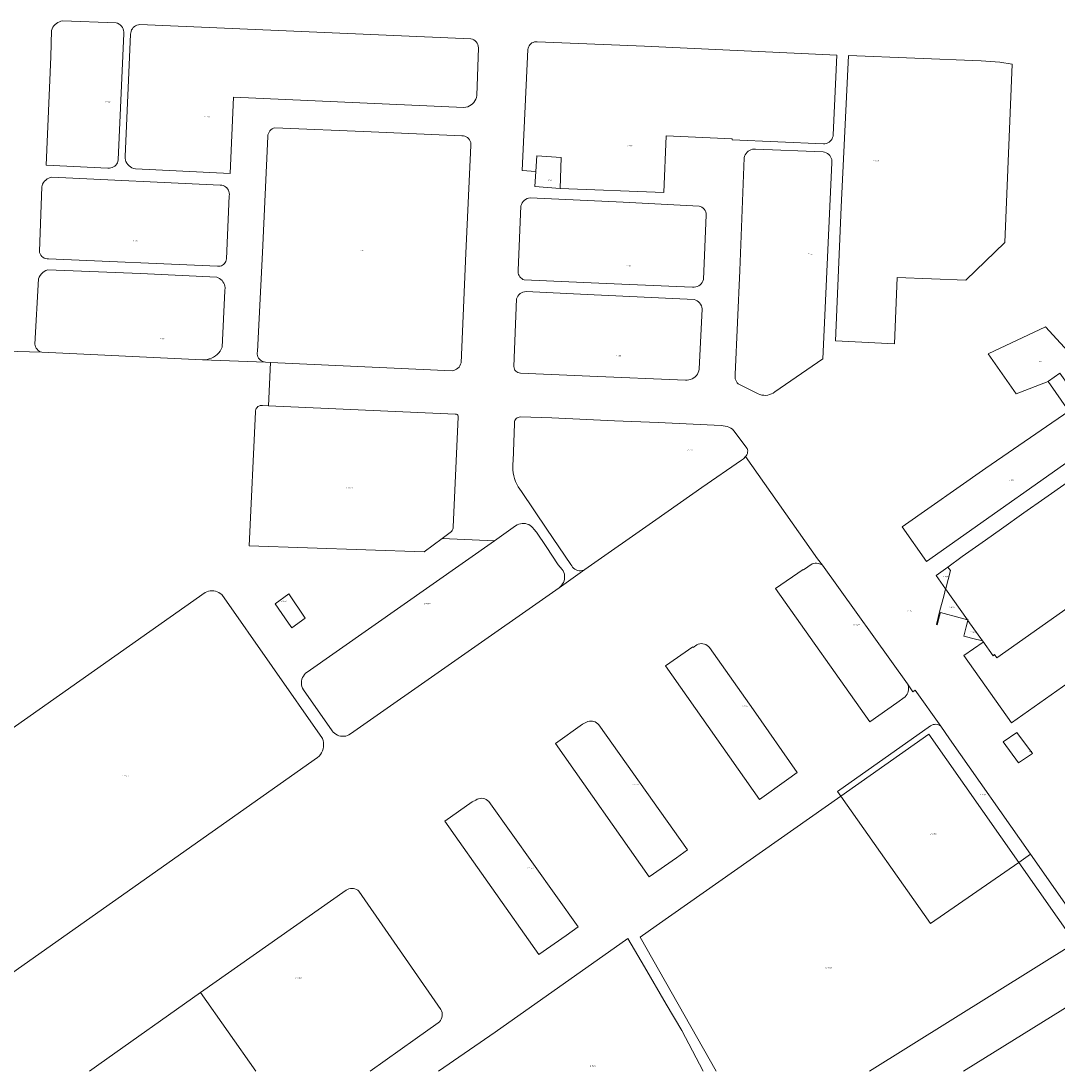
# Model space of a CAD drawing. Header units: metres. Extents: x 207466 to 209466, y 475780 to 477780.
# Tile 2 of 189: x 207706 to 208021, y 475780 to 476099. Entities that reach past the tile are written whole.
import ezdxf
from ezdxf.enums import TextEntityAlignment as Align

# ---------------------------------------------------------------- set-up
doc = ezdxf.new("R2010")
doc.units = ezdxf.units.M
doc.layers.get('0').update_dxf_attribs({"color": 253, "linetype": 'CONTINUOUS'})
doc.layers.add('B-WE-KG-GRENS_PERCEEL-GV', color=150, linetype='CONTINUOUS', lineweight=18)
doc.layers.add('B-WE-KG-GRENS_PERCEEL-S', color=150, linetype='CONTINUOUS', lineweight=25)
doc.styles.add('NLCS-ISO', font='NLCS-ISO.ttf')

# ---------------------------------------------------------------- blocks, each defined once
blk = doc.blocks.new('SKG-PERCEELNUMMER-SO')
at = {"style": 'NLCS-ISO', "oblique": 10, "flags": 1}
blk.add_attdef('GEMEENTECODE', text='', height=1.8, dxfattribs=at).set_placement((0, 2.6), align=Align.MIDDLE_CENTER)
at = {"style": 'NLCS-ISO', "oblique": 10}
blk.add_attdef('SECTIE', text='', height=1.8, dxfattribs=at).set_placement((-0.5, 0), align=Align.MIDDLE_RIGHT)
blk.add_attdef('PERCEELNUMMER', text='', height=1.8, dxfattribs=at).set_placement((0.5, 0), align=Align.MIDDLE_LEFT)

msp = doc.modelspace()

# ---------------------------------------------------------------- linework, layer by layer
at = {"layer": 'B-WE-KG-GRENS_PERCEEL-GV'}
for points in [[(207713.48, 476055.68), (207714.93, 476088.6), (207715.16, 476096.65), (207715.35, 476097.13), (207715.59, 476097.59), (207715.89, 476098.01), (207716.24, 476098.4), (207716.63, 476098.73), (207717.07, 476099.01), (207717.53, 476099.23), (207718.02, 476099.4), (207718.53, 476099.5), (207734.76, 476098.95), (207735.23, 476098.8), (207735.67, 476098.58), (207736.06, 476098.29), (207736.41, 476097.94), (207736.7, 476097.54), (207736.92, 476097.1), (207737.06, 476096.63), (207737.14, 476096.15), (207737.13, 476095.65), (207735.45, 476057.23), (207735.35, 476056.8), (207735.19, 476056.39), (207734.97, 476056), (207734.7, 476055.66), (207734.37, 476055.35), (207734.01, 476055.1), (207733.61, 476054.91), (207733.19, 476054.78), (207732.75, 476054.71), (207732.31, 476054.7)], [(207732.31, 476054.7), (207732.75, 476054.71), (207733.19, 476054.78), (207733.61, 476054.91), (207734.01, 476055.1), (207734.37, 476055.35), (207734.7, 476055.66), (207734.97, 476056), (207735.19, 476056.39), (207735.35, 476056.8), (207735.45, 476057.23), (207737.13, 476095.65), (207737.14, 476096.15), (207737.06, 476096.63), (207736.92, 476097.1), (207736.7, 476097.54), (207736.41, 476097.94), (207736.06, 476098.29), (207735.67, 476098.58), (207735.23, 476098.8), (207734.76, 476098.95), (207718.53, 476099.5), (207718.02, 476099.4), (207717.53, 476099.23), (207717.07, 476099.01), (207716.63, 476098.73), (207716.24, 476098.4), (207715.89, 476098.01), (207715.59, 476097.59), (207715.35, 476097.13), (207715.16, 476096.65), (207714.93, 476088.6), (207713.48, 476055.68)], [(207737.52, 476057.74), (207737.51, 476058.27), (207739.2, 476095.45), (207739.24, 476095.9), (207739.34, 476096.34), (207739.51, 476096.76), (207739.74, 476097.14), (207740.02, 476097.49), (207740.35, 476097.8), (207740.72, 476098.05), (207741.13, 476098.25), (207741.56, 476098.38), (207742, 476098.46), (207842.72, 476094.11), (207843.17, 476093.96), (207843.6, 476093.74), (207843.98, 476093.46), (207844.31, 476093.12), (207844.59, 476092.73), (207844.79, 476092.3), (207844.93, 476091.84), (207844.99, 476091.37), (207844.49, 476076.8), (207844.38, 476076.24), (207844.18, 476075.7), (207843.92, 476075.19), (207843.58, 476074.72), (207843.19, 476074.3), (207842.74, 476073.95), (207842.25, 476073.65), (207841.72, 476073.43), (207841.17, 476073.28), (207840.6, 476073.21), (207770.45, 476076.36), (207769.52, 476053.11), (207740.64, 476054.55), (207740.11, 476054.65), (207739.61, 476054.84), (207739.14, 476055.09), (207738.72, 476055.42), (207738.35, 476055.8), (207738.03, 476056.23), (207737.79, 476056.71), (207737.62, 476057.21)], [(207740.64, 476054.55), (207769.52, 476053.11), (207770.45, 476076.36), (207840.6, 476073.21), (207841.17, 476073.28), (207841.72, 476073.43), (207842.25, 476073.65), (207842.74, 476073.95), (207843.19, 476074.3), (207843.58, 476074.72), (207843.92, 476075.19), (207844.18, 476075.7), (207844.38, 476076.24), (207844.49, 476076.8), (207844.99, 476091.37), (207844.93, 476091.84), (207844.79, 476092.3), (207844.59, 476092.73), (207844.31, 476093.12), (207843.98, 476093.46), (207843.6, 476093.74), (207843.17, 476093.96), (207842.72, 476094.11), (207742, 476098.46), (207741.56, 476098.38), (207741.13, 476098.25), (207740.72, 476098.05), (207740.35, 476097.8), (207740.02, 476097.49), (207739.74, 476097.14), (207739.51, 476096.76), (207739.34, 476096.34), (207739.24, 476095.9), (207739.2, 476095.45), (207737.51, 476058.27), (207737.52, 476057.74), (207737.62, 476057.21), (207737.79, 476056.71), (207738.03, 476056.23), (207738.35, 476055.8), (207738.72, 476055.42), (207739.14, 476055.09), (207739.61, 476054.84), (207740.11, 476054.65)], [(207858.31, 476053.98), (207860.06, 476090.78), (207860.11, 476091.19), (207860.22, 476091.58), (207860.4, 476091.95), (207860.63, 476092.28), (207860.92, 476092.57), (207861.25, 476092.81), (207861.62, 476092.99), (207862.01, 476093.11), (207862.41, 476093.16), (207862.82, 476093.15), (207895.49, 476091.79), (207953.96, 476089.12), (207952.91, 476064.89), (207952.86, 476064.45), (207952.73, 476064.01), (207952.54, 476063.61), (207952.29, 476063.23), (207951.99, 476062.91), (207951.64, 476062.63), (207951.25, 476062.41), (207950.83, 476062.25), (207950.39, 476062.16), (207949.94, 476062.14), (207922.13, 476063.33), (207922.16, 476063.64), (207902.05, 476064.54), (207901.34, 476047.28), (207869.83, 476048.59), (207862.16, 476049.15), (207862.47, 476053.69)], [(207862.47, 476053.69), (207862.76, 476058.51), (207870.18, 476057.96), (207869.83, 476048.59), (207901.34, 476047.28), (207902.05, 476064.54), (207922.16, 476063.64), (207922.13, 476063.33), (207949.94, 476062.14), (207950.39, 476062.16), (207950.83, 476062.25), (207951.25, 476062.41), (207951.64, 476062.63), (207951.99, 476062.91), (207952.29, 476063.23), (207952.54, 476063.61), (207952.73, 476064.01), (207952.86, 476064.45), (207952.91, 476064.89), (207953.96, 476089.12), (207895.49, 476091.79), (207862.82, 476093.15), (207862.41, 476093.16), (207862.01, 476093.11), (207861.62, 476092.99), (207861.25, 476092.81), (207860.92, 476092.57), (207860.63, 476092.28), (207860.4, 476091.95), (207860.22, 476091.58), (207860.11, 476091.19), (207860.06, 476090.78), (207858.31, 476053.98)], [(207953.61, 476002.24), (207955.34, 476042.91), (207957.57, 476089.01), (207997.86, 476087.39), (208003.55, 476087.02), (208007.32, 476086.32), (208005.09, 476032.09), (207993.29, 476020.67), (207972.35, 476021.45), (207971.59, 476001.32)], [(208007.32, 476086.32), (208003.55, 476087.02), (207997.86, 476087.39), (207957.57, 476089.01), (207955.34, 476042.91), (207953.61, 476002.24), (207971.59, 476001.32), (207972.35, 476021.45), (207993.29, 476020.67), (208005.09, 476032.09)], [(207781.75, 475995.65), (207836.99, 475993.12), (207837.48, 475993.2), (207837.94, 475993.36), (207838.37, 475993.59), (207838.75, 475993.89), (207839.09, 475994.24), (207839.36, 475994.64), (207839.57, 475995.09), (207839.71, 475995.55), (207841.15, 476028.84), (207842.69, 476061.64), (207842.7, 476062.1), (207842.64, 476062.54), (207842.5, 476062.97), (207842.29, 476063.38), (207842.01, 476063.73), (207841.68, 476064.04), (207841.3, 476064.29), (207840.88, 476064.46), (207840.44, 476064.57), (207839.99, 476064.59), (207812.32, 476065.74), (207783.09, 476067.02), (207782.65, 476066.88), (207782.25, 476066.67), (207781.88, 476066.4), (207781.56, 476066.08), (207781.3, 476065.7), (207781.1, 476065.29), (207780.97, 476064.85), (207780.91, 476064.4), (207779.32, 476029.06), (207777.81, 475998.93), (207777.74, 475998.52), (207777.73, 475998.11), (207777.8, 475997.7), (207777.93, 475997.3), (207778.12, 475996.93), (207778.36, 475996.6), (207778.66, 475996.31), (207779, 475996.07), (207779.37, 475995.89), (207779.77, 475995.77), (207780.18, 475995.72)], [(207923.03, 475991.07), (207923.03, 475991.51), (207923.1, 475991.96), (207924.48, 476023.64), (207925.85, 476057.9), (207925.97, 476058.36), (207926.15, 476058.8), (207926.39, 476059.2), (207926.69, 476059.57), (207927.04, 476059.88), (207927.44, 476060.14), (207927.87, 476060.34), (207928.33, 476060.47), (207928.79, 476060.54), (207929.27, 476060.53), (207949.82, 476059.67), (207950.29, 476059.59), (207950.73, 476059.44), (207951.14, 476059.22), (207951.52, 476058.93), (207951.84, 476058.59), (207952.11, 476058.2), (207952.31, 476057.78), (207952.44, 476057.33), (207952.5, 476056.86), (207952.48, 476056.39), (207951.04, 476025.45), (207949.71, 475996.77), (207935.15, 475986.67), (207934.66, 475986.33), (207934.13, 475986.05), (207933.57, 475985.83), (207932.99, 475985.69), (207932.39, 475985.62), (207931.79, 475985.63), (207931.2, 475985.7), (207930.62, 475985.85), (207930.06, 475986.08), (207924.8, 475988.67), (207924.4, 475988.87), (207924.04, 475989.13), (207923.72, 475989.44), (207923.45, 475989.8), (207923.25, 475990.2), (207923.11, 475990.62)], [(207925.85, 476057.9), (207924.48, 476023.64), (207923.1, 475991.96), (207923.03, 475991.51), (207923.03, 475991.07), (207923.11, 475990.62), (207923.25, 475990.2), (207923.45, 475989.8), (207923.72, 475989.44), (207924.04, 475989.13), (207924.4, 475988.87), (207924.8, 475988.67), (207930.06, 475986.08), (207930.62, 475985.85), (207931.2, 475985.7), (207931.79, 475985.63), (207932.39, 475985.62), (207932.99, 475985.69), (207933.57, 475985.83), (207934.13, 475986.05), (207934.66, 475986.33), (207935.15, 475986.67), (207949.71, 475996.77), (207951.04, 476025.45), (207952.48, 476056.39), (207952.5, 476056.86), (207952.44, 476057.33), (207952.31, 476057.78), (207952.11, 476058.2), (207951.84, 476058.59), (207951.52, 476058.93), (207951.14, 476059.22), (207950.73, 476059.44), (207950.29, 476059.59), (207949.82, 476059.67), (207929.27, 476060.53), (207928.79, 476060.54), (207928.33, 476060.47), (207927.87, 476060.34), (207927.44, 476060.14), (207927.04, 476059.88), (207926.69, 476059.57), (207926.39, 476059.2), (207926.15, 476058.8), (207925.97, 476058.36)], [(207862.47, 476053.69), (207862.16, 476049.15), (207869.83, 476048.59), (207870.18, 476057.96), (207862.76, 476058.51)], [(207711.52, 476029.05), (207711.44, 476029.49), (207712.23, 476049.05), (207712.4, 476049.91), (207712.68, 476050.35), (207713.02, 476050.76), (207713.4, 476051.12), (207713.82, 476051.44), (207714.28, 476051.7), (207714.77, 476051.9), (207715.27, 476052.04), (207766.46, 476049.55), (207766.9, 476049.52), (207767.32, 476049.41), (207767.72, 476049.25), (207768.1, 476049.02), (207768.43, 476048.73), (207768.71, 476048.4), (207768.94, 476048.02), (207769.1, 476047.62), (207769.2, 476047.19), (207769.23, 476046.76), (207769.2, 476046.32), (207768.32, 476027.15), (207768.27, 476026.76), (207768.17, 476026.38), (207767.99, 476026.02), (207767.77, 476025.7), (207767.49, 476025.42), (207767.16, 476025.2), (207766.81, 476025.02), (207766.43, 476024.91), (207766.04, 476024.87), (207765.64, 476024.89), (207714.22, 476027.14), (207713.78, 476027.15), (207713.34, 476027.23), (207712.92, 476027.39), (207712.53, 476027.61), (207712.19, 476027.9), (207711.9, 476028.24), (207711.68, 476028.63)], [(207714.22, 476027.14), (207765.64, 476024.89), (207766.04, 476024.87), (207766.43, 476024.91), (207766.81, 476025.02), (207767.16, 476025.2), (207767.49, 476025.42), (207767.77, 476025.7), (207767.99, 476026.02), (207768.17, 476026.38), (207768.27, 476026.76), (207768.32, 476027.15), (207769.2, 476046.32), (207769.23, 476046.76), (207769.2, 476047.19), (207769.1, 476047.62), (207768.94, 476048.02), (207768.71, 476048.4), (207768.43, 476048.73), (207768.1, 476049.02), (207767.72, 476049.25), (207767.32, 476049.41), (207766.9, 476049.52), (207766.46, 476049.55), (207715.27, 476052.04), (207714.77, 476051.9), (207714.28, 476051.7), (207713.82, 476051.44), (207713.4, 476051.12), (207713.02, 476050.76), (207712.68, 476050.35), (207712.4, 476049.91), (207712.23, 476049.05), (207711.44, 476029.49), (207711.52, 476029.05), (207711.68, 476028.63), (207711.9, 476028.24), (207712.19, 476027.9), (207712.53, 476027.61), (207712.92, 476027.39), (207713.34, 476027.23), (207713.78, 476027.15)], [(207857.07, 476023.22), (207857.1, 476023.63), (207857.88, 476043.24), (207858.06, 476043.7), (207858.3, 476044.14), (207858.6, 476044.54), (207858.95, 476044.9), (207859.35, 476045.2), (207859.78, 476045.45), (207860.24, 476045.63), (207860.73, 476045.75), (207889, 476044.35), (207912.11, 476043.21), (207912.55, 476043.07), (207912.96, 476042.85), (207913.33, 476042.57), (207913.65, 476042.23), (207913.92, 476041.85), (207914.11, 476041.42), (207914.24, 476040.97), (207914.29, 476040.51), (207913.46, 476020.82), (207913.29, 476020.36), (207913.05, 476019.93), (207912.75, 476019.54), (207912.39, 476019.21), (207911.98, 476018.93), (207911.54, 476018.73), (207911.07, 476018.59), (207910.58, 476018.53), (207910.1, 476018.54), (207883.88, 476019.68), (207858.88, 476020.75), (207858.5, 476020.9), (207858.15, 476021.12), (207857.84, 476021.38), (207857.57, 476021.69), (207857.36, 476022.04), (207857.2, 476022.42), (207857.11, 476022.81)], [(207858.88, 476020.75), (207883.88, 476019.68), (207910.1, 476018.54), (207910.58, 476018.53), (207911.07, 476018.59), (207911.54, 476018.73), (207911.98, 476018.93), (207912.39, 476019.21), (207912.75, 476019.54), (207913.05, 476019.93), (207913.29, 476020.36), (207913.46, 476020.82), (207914.29, 476040.51), (207914.24, 476040.97), (207914.11, 476041.42), (207913.92, 476041.85), (207913.65, 476042.23), (207913.33, 476042.57), (207912.96, 476042.85), (207912.55, 476043.07), (207912.11, 476043.21), (207889, 476044.35), (207860.73, 476045.75), (207860.24, 476045.63), (207859.78, 476045.45), (207859.35, 476045.2), (207858.95, 476044.9), (207858.6, 476044.54), (207858.3, 476044.14), (207858.06, 476043.7), (207857.88, 476043.24), (207857.1, 476023.63), (207857.07, 476023.22), (207857.11, 476022.81), (207857.2, 476022.42), (207857.36, 476022.04), (207857.57, 476021.69), (207857.84, 476021.38), (207858.15, 476021.12), (207858.5, 476020.9)], [(207761.1, 475996.43), (207761.79, 475996.45), (207762.46, 475996.53), (207763.13, 475996.7), (207763.77, 475996.93), (207764.39, 475997.23), (207764.97, 475997.6), (207765.5, 475998.03), (207765.99, 475998.51), (207766.42, 475999.04), (207766.79, 475999.62), (207767.09, 476000.23), (207767.88, 476017.42), (207767.91, 476018.41), (207767.85, 476018.88), (207767.72, 476019.33), (207767.54, 476019.76), (207767.29, 476020.16), (207767, 476020.53), (207766.66, 476020.86), (207766.28, 476021.13), (207765.86, 476021.35), (207765.42, 476021.52), (207742.2, 476022.66), (207713.98, 476023.85), (207713.45, 476023.62), (207712.95, 476023.32), (207712.49, 476022.96), (207712.08, 476022.54), (207711.72, 476022.08), (207711.42, 476021.58), (207711.19, 476021.04), (207710.07, 476001.2), (207710.14, 476000.77), (207710.27, 476000.35), (207710.48, 475999.97), (207710.73, 475999.62), (207711.05, 475999.31), (207711.4, 475999.06), (207711.79, 475998.87), (207712.21, 475998.74)], [(207855.81, 475994.01), (207855.77, 475994.4), (207856.57, 476014.96), (207856.75, 476015.42), (207856.99, 476015.84), (207857.3, 476016.22), (207857.66, 476016.55), (207858.07, 476016.82), (207858.52, 476017.02), (207858.99, 476017.15), (207859.48, 476017.2), (207878.1, 476016.32), (207910.61, 476014.78), (207911.08, 476014.62), (207911.53, 476014.39), (207911.93, 476014.1), (207912.28, 476013.74), (207912.57, 476013.34), (207912.8, 476012.89), (207912.95, 476012.42), (207913.02, 476011.93), (207912.18, 475993.56), (207912.05, 475993.04), (207911.85, 475992.55), (207911.59, 475992.08), (207911.27, 475991.65), (207910.9, 475991.27), (207910.48, 475990.94), (207910.03, 475990.67), (207909.54, 475990.45), (207909.02, 475990.31), (207908.5, 475990.23), (207907.96, 475990.22), (207878.83, 475991.48), (207857.78, 475992.39), (207857.39, 475992.43), (207857.01, 475992.54), (207856.66, 475992.73), (207856.36, 475992.98), (207856.11, 475993.28), (207855.92, 475993.63)], [(207856.57, 476014.96), (207855.77, 475994.4), (207855.81, 475994.01), (207855.92, 475993.63), (207856.11, 475993.28), (207856.36, 475992.98), (207856.66, 475992.73), (207857.01, 475992.54), (207857.39, 475992.43), (207857.78, 475992.39), (207878.83, 475991.48), (207907.96, 475990.22), (207908.5, 475990.23), (207909.02, 475990.31), (207909.54, 475990.45), (207910.03, 475990.67), (207910.48, 475990.94), (207910.9, 475991.27), (207911.27, 475991.65), (207911.59, 475992.08), (207911.85, 475992.55), (207912.05, 475993.04), (207912.18, 475993.56), (207913.02, 476011.93), (207912.95, 476012.42), (207912.8, 476012.89), (207912.57, 476013.34), (207912.28, 476013.74), (207911.93, 476014.1), (207911.53, 476014.39), (207911.08, 476014.62), (207910.61, 476014.78), (207878.1, 476016.32), (207859.48, 476017.2), (207858.99, 476017.15), (207858.52, 476017.02), (207858.07, 476016.82), (207857.66, 476016.55), (207857.3, 476016.22), (207856.99, 476015.84), (207856.75, 476015.42)], [(208018.24, 475989.84), (208024.55, 475980.85), (208024.73, 475980.98), (208023.93, 475982.1), (208028.82, 475985.58), (208031.23, 475987.3), (208031.17, 475987.39), (208027.29, 475984.64), (208021.85, 475992.37), (208018.4, 475989.93), (208018.4, 475989.9)], [(208023.93, 475982.1), (208024.73, 475980.98), (208024.55, 475980.85), (207999.36, 475963.42), (207973.87, 475945.64), (207981.25, 475935.04), (208036.75, 475974.26), (208039.29, 475976.06), (208039.34, 475976.1), (208038.34, 475977.59), (208041.09, 475979.47), (208034.67, 475988.43), (208032.02, 475986.39), (208031.3, 475987.34), (208031.23, 475987.3), (208028.82, 475985.58)], [(207777.21, 475980.57), (207775.3, 475939.79), (207828.49, 475937.99), (207833.98, 475942.03), (207836.82, 475944.18), (207837.01, 475944.51), (207837.17, 475944.86), (207837.28, 475945.23), (207837.34, 475945.6), (207838.86, 475978.94), (207838.86, 475979.17), (207838.8, 475979.4), (207838.69, 475979.6), (207838.53, 475979.76), (207838.33, 475979.88), (207838.11, 475979.94), (207837.88, 475979.94), (207781.14, 475982.41), (207779.31, 475982.49), (207778.94, 475982.52), (207778.58, 475982.48), (207778.23, 475982.37), (207777.91, 475982.18), (207777.64, 475981.94), (207777.43, 475981.64), (207777.28, 475981.3), (207777.21, 475980.94)], [(207877.39, 475932.59), (207898.94, 475947.73), (207912.99, 475957.56), (207925.03, 475965.9), (207925.64, 475966.33), (207926.27, 475967.01), (207926.46, 475967.23), (207926.66, 475967.57), (207926.81, 475967.93), (207926.88, 475968.32), (207926.89, 475968.71), (207926.84, 475969.1), (207926.71, 475969.47), (207922.68, 475974.87), (207922.22, 475975.28), (207921.72, 475975.62), (207921.18, 475975.91), (207920.61, 475976.13), (207920.02, 475976.29), (207919.41, 475976.38), (207918.8, 475976.4), (207899.61, 475977.33), (207886.38, 475977.91), (207867.27, 475978.74), (207857.78, 475979.06), (207857.43, 475979.03), (207857.09, 475978.92), (207856.78, 475978.76), (207856.5, 475978.54), (207856.27, 475978.28), (207856.09, 475977.97), (207855.98, 475977.64), (207855.92, 475977.29), (207855.94, 475976.93), (207855.6, 475965.68), (207855.49, 475964.78), (207855.45, 475963.87), (207855.48, 475962.97), (207855.58, 475962.07), (207855.75, 475961.18), (207855.99, 475960.3), (207856.29, 475959.45), (207856.66, 475958.62), (207857.09, 475957.82), (207857.58, 475957.06), (207858.13, 475956.34), (207865.78, 475944.94), (207873.14, 475934.14), (207873.35, 475933.73), (207873.62, 475933.36), (207873.94, 475933.03), (207874.31, 475932.75), (207874.71, 475932.53), (207875.15, 475932.37), (207875.6, 475932.28), (207876.06, 475932.26), (207876.52, 475932.3), (207876.96, 475932.41)], [(207869.52, 475927.1), (207869.93, 475927.43), (207870.29, 475927.81), (207870.6, 475928.23), (207870.85, 475928.69), (207871.04, 475929.17), (207871.16, 475929.68), (207871.22, 475930.2), (207871.21, 475930.72), (207871.13, 475931.24), (207870.98, 475931.74), (207870.77, 475932.22), (207870.5, 475932.67), (207869.25, 475934.09), (207865.64, 475939.66), (207862.67, 475944.02), (207861.89, 475944.95), (207861.56, 475945.36), (207861.18, 475945.72), (207860.76, 475946.03), (207860.3, 475946.28), (207859.81, 475946.47), (207859.3, 475946.59), (207858.78, 475946.65), (207858.26, 475946.64), (207857.74, 475946.56), (207857.24, 475946.41), (207856.76, 475946.2), (207856.31, 475945.93), (207849.89, 475941.37), (207792.86, 475901.44), (207792.43, 475901.09), (207792.05, 475900.69), (207791.74, 475900.24), (207791.48, 475899.75), (207791.3, 475899.23), (207791.19, 475898.69), (207791.15, 475898.14), (207791.2, 475897.59), (207791.31, 475897.05), (207791.5, 475896.53), (207791.76, 475896.05), (207800.49, 475883.59), (207800.82, 475883.18), (207801.2, 475882.82), (207801.62, 475882.51), (207802.08, 475882.25), (207802.57, 475882.07), (207803.08, 475881.94), (207803.6, 475881.89), (207804.12, 475881.9), (207804.64, 475881.98), (207805.14, 475882.13), (207805.62, 475882.34), (207806.06, 475882.61)], [(207974.82, 475893.93), (207975.13, 475894.28), (207975.39, 475894.67), (207975.59, 475895.09), (207975.73, 475895.54), (207975.81, 475896), (207975.83, 475896.47), (207975.78, 475896.94), (207975.67, 475897.39), (207975.5, 475897.83), (207949.61, 475933.95), (207949.2, 475934.19), (207948.77, 475934.37), (207948.32, 475934.49), (207947.85, 475934.55), (207947.38, 475934.54), (207946.92, 475934.47), (207946.46, 475934.34), (207943.87, 475932.52), (207943.76, 475932.68), (207935.39, 475926.83), (207964, 475886.27), (207972.28, 475892.03), (207972.22, 475892.11)], [(207987.81, 475933.38), (207984.19, 475930.84), (207987.1, 475926.72), (207987.12, 475926.82), (207988.58, 475932.3)], [(208048.54, 475915.21), (208040.37, 475926.68), (208041.52, 475927.49), (208040.34, 475929.16), (208040.22, 475929.05), (208038.05, 475932.09), (208023.74, 475922.05), (208024.38, 475921.09), (208002.65, 475905.77), (208001.95, 475906.75), (208001.52, 475906.41), (207998.41, 475910.89), (207998.26, 475910.9), (207998.49, 475910.58), (207992.62, 475906.43), (208007.1, 475885.98)], [(207991.54, 475917.93), (207993.71, 475917.36), (207987.1, 475926.72), (207986.62, 475924.93), (207985.28, 475919.73), (207984.3, 475915.88), (207984.56, 475915.82), (207985.28, 475918.52), (207985.56, 475919.6)], [(207787.24, 475916.27), (207783.17, 475922.22), (207787.29, 475925.19), (207792.3, 475917.86), (207788.2, 475914.89)], [(207792.3, 475917.86), (207787.29, 475925.19), (207783.17, 475922.22), (207787.24, 475916.27), (207788.2, 475914.89)], [(207998.19, 475910.91), (207998.26, 475910.9), (207993.86, 475917.13), (207993.36, 475915.17), (207992.64, 475912.38), (207996.19, 475911.44), (207997.46, 475911.1)], [(207915.3, 475908.87), (207914.98, 475909.23), (207914.6, 475909.54), (207914.18, 475909.78), (207913.73, 475909.95), (207913.26, 475910.05), (207912.77, 475910.08), (207912.29, 475910.03), (207911.83, 475909.91), (207911.38, 475909.71), (207910.32, 475908.93), (207910.2, 475909.09), (207901.89, 475903.29), (207930.46, 475862.72), (207938.68, 475868.54), (207941.94, 475870.85), (207928.62, 475889.93)], [(207901.89, 475903.29), (207910.2, 475909.09), (207910.32, 475908.93), (207911.38, 475909.71), (207911.83, 475909.91), (207912.29, 475910.03), (207912.77, 475910.08), (207913.26, 475910.05), (207913.73, 475909.95), (207914.18, 475909.78), (207914.6, 475909.54), (207914.98, 475909.23), (207915.3, 475908.87), (207928.62, 475889.93), (207941.94, 475870.85), (207938.68, 475868.54), (207930.46, 475862.72)], [(207881.6, 475885.4), (207881.29, 475885.74), (207880.93, 475886.03), (207880.54, 475886.25), (207880.11, 475886.42), (207879.66, 475886.51), (207879.2, 475886.54), (207878.74, 475886.5), (207878.3, 475886.38), (207877.88, 475886.2), (207877.49, 475885.96), (207876.65, 475885.57), (207868.39, 475879.73), (207896.88, 475839.14), (207905.2, 475844.96), (207908.54, 475847.39)], [(207868.39, 475879.73), (207876.65, 475885.57), (207877.49, 475885.96), (207877.88, 475886.2), (207878.3, 475886.38), (207878.74, 475886.5), (207879.2, 475886.54), (207879.66, 475886.51), (207880.11, 475886.42), (207880.54, 475886.25), (207880.93, 475886.03), (207881.29, 475885.74), (207881.6, 475885.4), (207908.54, 475847.39), (207905.2, 475844.96), (207896.88, 475839.14)], [(207982.53, 475885.07), (207954.17, 475865.06), (207955.17, 475863.65), (207981.99, 475882.5), (208009.33, 475843.55), (208012.91, 475846.02), (207988.29, 475881.14), (207985.63, 475884.96), (207985.29, 475885.2), (207984.92, 475885.38), (207984.51, 475885.5), (207984.1, 475885.55), (207983.68, 475885.53), (207983.27, 475885.44), (207982.88, 475885.28)], [(207955.17, 475863.65), (207982.45, 475824.99), (208009.33, 475843.55), (207981.99, 475882.5)], [(208004.57, 475880.24), (208008.72, 475883.08), (208013.51, 475876.63), (208009.28, 475873.8)], [(208013.51, 475876.63), (208008.72, 475883.08), (208004.57, 475880.24), (208009.28, 475873.8)], [(207848.15, 475862.05), (207847.79, 475862.38), (207847.39, 475862.65), (207846.95, 475862.84), (207846.48, 475862.97), (207846, 475863.03), (207845.52, 475863.01), (207845.05, 475862.91), (207844.59, 475862.74), (207844.17, 475862.51), (207843.13, 475861.95), (207834.81, 475856.11), (207863.35, 475815.53), (207871.63, 475821.32), (207875.3, 475823.94)], [(207834.81, 475856.11), (207843.13, 475861.95), (207844.17, 475862.51), (207844.59, 475862.74), (207845.05, 475862.91), (207845.52, 475863.01), (207846, 475863.03), (207846.48, 475862.97), (207846.95, 475862.84), (207847.39, 475862.65), (207847.79, 475862.38), (207848.15, 475862.05), (207875.3, 475823.94), (207871.63, 475821.32), (207863.35, 475815.53)]]:
    msp.add_lwpolyline(points, close=True, dxfattribs=at)
for points in [[(207693.5, 475999.26), (207712.21, 475998.74), (207711.79, 475998.87), (207711.4, 475999.06), (207711.05, 475999.31), (207710.73, 475999.62), (207710.48, 475999.97), (207710.27, 476000.35), (207710.14, 476000.77), (207710.07, 476001.2), (207711.19, 476021.04), (207711.42, 476021.58), (207711.72, 476022.08), (207712.08, 476022.54), (207712.49, 476022.96), (207712.95, 476023.32), (207713.45, 476023.62), (207713.98, 476023.85), (207742.2, 476022.66), (207765.42, 476021.52), (207765.86, 476021.35), (207766.28, 476021.13), (207766.66, 476020.86), (207767, 476020.53), (207767.29, 476020.16), (207767.54, 476019.76), (207767.72, 476019.33), (207767.85, 476018.88), (207767.91, 476018.41), (207767.88, 476017.42), (207767.09, 476000.23), (207766.79, 475999.62), (207766.42, 475999.04), (207765.99, 475998.51), (207765.5, 475998.03), (207764.97, 475997.6), (207764.39, 475997.23), (207763.77, 475996.93), (207763.13, 475996.7), (207762.46, 475996.53), (207761.79, 475996.45), (207761.1, 475996.43), (207780.18, 475995.72), (207779.77, 475995.77), (207779.37, 475995.89), (207779, 475996.07), (207778.66, 475996.31), (207778.36, 475996.6), (207778.12, 475996.93), (207777.93, 475997.3), (207777.8, 475997.7), (207777.73, 475998.11), (207777.74, 475998.52), (207777.81, 475998.93), (207779.32, 476029.06), (207780.91, 476064.4), (207780.97, 476064.85), (207781.1, 476065.29), (207781.3, 476065.7), (207781.56, 476066.08), (207781.88, 476066.4), (207782.25, 476066.67), (207782.65, 476066.88), (207783.09, 476067.02), (207812.32, 476065.74), (207839.99, 476064.59), (207840.44, 476064.57), (207840.88, 476064.46), (207841.3, 476064.29), (207841.68, 476064.04), (207842.01, 476063.73), (207842.29, 476063.38), (207842.5, 476062.97), (207842.64, 476062.54), (207842.7, 476062.1), (207842.69, 476061.64), (207841.15, 476028.84), (207839.71, 475995.55), (207839.57, 475995.09), (207839.36, 475994.64), (207839.09, 475994.24), (207838.75, 475993.89), (207838.37, 475993.59), (207837.94, 475993.36), (207837.48, 475993.2), (207836.99, 475993.12), (207781.75, 475995.65), (207781.14, 475982.41), (207837.88, 475979.94), (207838.11, 475979.94), (207838.33, 475979.88), (207838.53, 475979.76), (207838.69, 475979.6), (207838.8, 475979.4), (207838.86, 475979.17), (207838.86, 475978.94), (207837.34, 475945.6), (207837.28, 475945.23), (207837.17, 475944.86), (207837.01, 475944.51), (207836.82, 475944.18), (207833.98, 475942.03), (207849.89, 475941.37), (207856.31, 475945.93), (207856.76, 475946.2), (207857.24, 475946.41), (207857.74, 475946.56), (207858.26, 475946.64), (207858.78, 475946.65), (207859.3, 475946.59), (207859.81, 475946.47), (207860.3, 475946.28), (207860.76, 475946.03), (207861.18, 475945.72), (207861.56, 475945.36), (207861.89, 475944.95), (207862.67, 475944.02), (207865.64, 475939.66), (207869.25, 475934.09), (207870.5, 475932.67), (207870.77, 475932.22), (207870.98, 475931.74), (207871.13, 475931.24), (207871.21, 475930.72), (207871.22, 475930.2), (207871.16, 475929.68), (207871.04, 475929.17), (207870.85, 475928.69), (207870.6, 475928.23), (207870.29, 475927.81), (207869.93, 475927.43), (207869.52, 475927.1), (207877.39, 475932.59), (207876.96, 475932.41), (207876.52, 475932.3), (207876.06, 475932.26), (207875.6, 475932.28), (207875.15, 475932.37), (207874.71, 475932.53), (207874.31, 475932.75), (207873.94, 475933.03), (207873.62, 475933.36), (207873.35, 475933.73), (207873.14, 475934.14), (207865.78, 475944.94), (207858.13, 475956.34), (207857.58, 475957.06), (207857.09, 475957.82), (207856.66, 475958.62), (207856.29, 475959.45), (207855.99, 475960.3), (207855.75, 475961.18), (207855.58, 475962.07), (207855.48, 475962.97), (207855.45, 475963.87), (207855.49, 475964.78), (207855.6, 475965.68), (207855.94, 475976.93), (207855.92, 475977.29), (207855.98, 475977.64), (207856.09, 475977.97), (207856.27, 475978.28), (207856.5, 475978.54), (207856.78, 475978.76), (207857.09, 475978.92), (207857.43, 475979.03), (207857.78, 475979.06), (207867.27, 475978.74), (207886.38, 475977.91), (207899.61, 475977.33), (207918.8, 475976.4), (207919.41, 475976.38), (207920.02, 475976.29), (207920.61, 475976.13), (207921.18, 475975.91), (207921.72, 475975.62), (207922.22, 475975.28), (207922.68, 475974.87), (207926.71, 475969.47), (207926.84, 475969.1), (207926.89, 475968.71), (207926.88, 475968.32), (207926.81, 475967.93), (207926.66, 475967.57), (207926.46, 475967.23), (207926.27, 475967.01), (207948.17, 475935.84), (207949.61, 475933.95), (207975.5, 475897.83), (207977.17, 475895.45), (207977.78, 475895.91), (207985.63, 475884.96), (207988.29, 475881.14), (208012.91, 475846.02), (208030.46, 475820.97)], [(208036.75, 475974.26), (207981.25, 475935.04), (207973.87, 475945.64), (207999.36, 475963.42), (208024.55, 475980.85), (208018.24, 475989.84), (208008.52, 475986.1), (208000, 475998.22), (208017.48, 476006.44), (208026.63, 475996.57)], [(208026.63, 475996.57), (208017.48, 476006.44), (208000, 475998.22), (208008.52, 475986.1), (208018.24, 475989.84), (208018.4, 475989.9), (208018.4, 475989.93), (208021.85, 475992.37)], [(207917.29, 475780.08), (207894.21, 475820.81), (207899.06, 475824.22), (207955.17, 475863.65), (207954.17, 475865.06), (207982.53, 475885.07), (207982.88, 475885.28), (207983.27, 475885.44), (207983.68, 475885.53), (207984.1, 475885.55), (207984.51, 475885.5), (207984.92, 475885.38), (207985.29, 475885.2), (207985.63, 475884.96), (207977.78, 475895.91), (207977.17, 475895.45), (207975.5, 475897.83), (207975.67, 475897.39), (207975.78, 475896.94), (207975.83, 475896.47), (207975.81, 475896), (207975.73, 475895.54), (207975.59, 475895.09), (207975.39, 475894.67), (207975.13, 475894.28), (207974.82, 475893.93), (207972.22, 475892.11), (207972.28, 475892.03), (207964, 475886.27), (207935.39, 475926.83), (207943.76, 475932.68), (207943.87, 475932.52), (207946.46, 475934.34), (207946.92, 475934.47), (207947.38, 475934.54), (207947.85, 475934.55), (207948.32, 475934.49), (207948.77, 475934.37), (207949.2, 475934.19), (207949.61, 475933.95), (207948.17, 475935.84), (207926.27, 475967.01), (207925.64, 475966.33), (207925.03, 475965.9), (207912.99, 475957.56), (207898.94, 475947.73), (207877.39, 475932.59), (207869.52, 475927.1), (207806.06, 475882.61), (207805.62, 475882.34), (207805.14, 475882.13), (207804.64, 475881.98), (207804.12, 475881.9), (207803.6, 475881.89), (207803.08, 475881.94), (207802.57, 475882.07), (207802.08, 475882.25), (207801.62, 475882.51), (207801.2, 475882.82), (207800.82, 475883.18), (207800.49, 475883.59), (207791.76, 475896.05), (207791.5, 475896.53), (207791.31, 475897.05), (207791.2, 475897.59), (207791.15, 475898.14), (207791.19, 475898.69), (207791.3, 475899.23), (207791.48, 475899.75), (207791.74, 475900.24), (207792.05, 475900.69), (207792.43, 475901.09), (207792.86, 475901.44), (207849.89, 475941.37), (207833.98, 475942.03), (207828.49, 475937.99), (207775.3, 475939.79), (207777.21, 475980.57), (207777.21, 475980.94), (207777.28, 475981.3), (207777.43, 475981.64), (207777.64, 475981.94), (207777.91, 475982.18), (207778.23, 475982.37), (207778.58, 475982.48), (207778.94, 475982.52), (207779.31, 475982.49), (207781.14, 475982.41), (207781.75, 475995.65), (207780.18, 475995.72), (207761.1, 475996.43), (207712.21, 475998.74), (207693.5, 475999.26)], [(208048.54, 475915.21), (208007.1, 475885.98), (207992.62, 475906.43), (207998.49, 475910.58), (207998.26, 475910.9), (207998.19, 475910.91), (207997.46, 475911.1), (207996.19, 475911.44), (207992.64, 475912.38), (207993.36, 475915.17), (207993.86, 475917.13), (207993.91, 475917.31), (207993.71, 475917.36), (207991.54, 475917.93), (207985.56, 475919.6), (207985.28, 475918.52), (207984.56, 475915.82), (207984.3, 475915.88), (207985.28, 475919.73), (207986.62, 475924.93), (207987.1, 475926.72), (207984.19, 475930.84), (207987.81, 475933.38), (207992.16, 475936.55), (207999.26, 475941.61), (208004.12, 475945.06), (208010.87, 475949.83), (208017.22, 475954.32), (208024.03, 475959.13)], [(208024.03, 475959.13), (208017.22, 475954.32), (208010.87, 475949.83), (208004.12, 475945.06), (207999.26, 475941.61), (207992.16, 475936.55), (207987.81, 475933.38), (207988.58, 475932.3), (207987.12, 475926.82), (207987.1, 475926.72), (207993.71, 475917.36), (207993.91, 475917.31), (207993.86, 475917.13), (207998.26, 475910.9), (207998.41, 475910.89), (208001.52, 475906.41), (208001.95, 475906.75), (208002.65, 475905.77), (208024.38, 475921.09)], [(207701.65, 475808.81), (207796.07, 475875.46), (207796.52, 475875.89), (207796.93, 475876.38), (207797.27, 475876.91), (207797.54, 475877.48), (207797.74, 475878.08), (207797.86, 475878.7), (207797.91, 475879.33), (207797.89, 475879.97), (207797.78, 475880.59), (207797.6, 475881.19), (207766.9, 475925.02), (207766.48, 475925.36), (207766.03, 475925.65), (207765.54, 475925.88), (207765.03, 475926.05), (207764.5, 475926.15), (207763.96, 475926.18), (207763.43, 475926.14), (207762.9, 475926.04), (207762.39, 475925.87), (207761.9, 475925.63), (207700.73, 475882.53)], [(207700.73, 475882.53), (207761.9, 475925.63), (207762.39, 475925.87), (207762.9, 475926.04), (207763.43, 475926.14), (207763.96, 475926.18), (207764.5, 475926.15), (207765.03, 475926.05), (207765.54, 475925.88), (207766.03, 475925.65), (207766.48, 475925.36), (207766.9, 475925.02), (207797.6, 475881.19), (207797.78, 475880.59), (207797.89, 475879.97), (207797.91, 475879.33), (207797.86, 475878.7), (207797.74, 475878.08), (207797.54, 475877.48), (207797.27, 475876.91), (207796.93, 475876.38), (207796.52, 475875.89), (207796.07, 475875.46), (207701.65, 475808.81)], [(207955.17, 475863.65), (207899.06, 475824.22), (207894.21, 475820.81), (207917.29, 475780.08)], [(207963.9, 475780.08), (208026.51, 475819.09), (208009.36, 475843.51), (208009.33, 475843.55), (207982.45, 475824.99), (207955.17, 475863.65)], [(207992.55, 475780.08), (208025.69, 475800.6), (208028.1, 475802.11), (208037.48, 475807.96), (208038.9, 475808.84), (208030.46, 475820.97), (208012.91, 475846.02), (208009.33, 475843.55), (208009.36, 475843.51), (208026.51, 475819.09), (207963.9, 475780.08)], [(207726.73, 475780.08), (207729.57, 475782.05), (207760.41, 475803.94), (207804.74, 475835.08), (207805.14, 475835.31), (207805.58, 475835.49), (207806.04, 475835.59), (207806.51, 475835.62), (207806.98, 475835.58), (207807.44, 475835.47), (207807.88, 475835.29), (207808.28, 475835.05), (207808.64, 475834.75), (207833.6, 475798.84), (207833.8, 475798.38), (207833.93, 475797.88), (207833.98, 475797.38), (207833.96, 475796.87), (207833.85, 475796.37), (207833.67, 475795.9), (207833.41, 475795.46), (207833.1, 475795.06), (207832.72, 475794.72), (207825.72, 475789.78), (207812.03, 475780.08)], [(207812.03, 475780.08), (207825.72, 475789.78), (207832.72, 475794.72), (207833.1, 475795.06), (207833.41, 475795.46), (207833.67, 475795.9), (207833.85, 475796.37), (207833.96, 475796.87), (207833.98, 475797.38), (207833.93, 475797.88), (207833.8, 475798.38), (207833.6, 475798.84), (207808.64, 475834.75), (207808.28, 475835.05), (207807.88, 475835.29), (207807.44, 475835.47), (207806.98, 475835.58), (207806.51, 475835.62), (207806.04, 475835.59), (207805.58, 475835.49), (207805.14, 475835.31), (207804.74, 475835.08), (207760.41, 475803.94)], [(207832.88, 475780.08), (207850.04, 475791.93), (207890.42, 475820.36), (207895.46, 475811.8), (207902.14, 475800.46), (207906.86, 475792.45), (207913.38, 475780.08)], [(207890.42, 475820.36), (207850.04, 475791.93), (207832.88, 475780.08)], [(207913.38, 475780.08), (207906.86, 475792.45), (207902.14, 475800.46), (207895.46, 475811.8), (207890.42, 475820.36)], [(207777.32, 475780.08), (207760.41, 475803.94), (207729.57, 475782.05), (207726.73, 475780.08)], [(207760.41, 475803.94), (207777.32, 475780.08)], [(208040.9, 475780.08), (208041.35, 475780.39), (208033.91, 475791.17), (208032.2, 475790.11), (208028.62, 475795.89), (208025.69, 475800.6), (207992.55, 475780.08)]]:
    msp.add_lwpolyline(points, dxfattribs=at)

# ---------------------------------------------------------------- block references
at = {"layer": 'B-WE-KG-GRENS_PERCEEL-S', "xscale": 0.2, "yscale": 0.2, "zscale": 0.2}
for p, values in [((207731.94, 476074.85), {'PERCEELNUMMER': '2062', 'SECTIE': 'F'}), ((207762.04, 476070.37), {'PERCEELNUMMER': '2063', 'SECTIE': 'F'}), ((207890.66, 476061.56), {'PERCEELNUMMER': '1999', 'SECTIE': 'F'}), ((207965.54, 476057.03), {'PERCEELNUMMER': '1643', 'SECTIE': 'F'}), ((207866.14, 476051.04), {'PERCEELNUMMER': '2109', 'SECTIE': 'F'}), ((207740.36, 476032.59), {'PERCEELNUMMER': '484', 'SECTIE': 'F'}), ((207808.96, 476029.7), {'PERCEELNUMMER': '486', 'SECTIE': 'F'}), ((207945.55, 476028.59), {'PERCEELNUMMER': '489', 'SECTIE': 'F'}), ((207890.38, 476024.97), {'PERCEELNUMMER': '487', 'SECTIE': 'F'}), ((207748.46, 476002.88), {'PERCEELNUMMER': '485', 'SECTIE': 'F'}), ((207887.26, 475997.6), {'PERCEELNUMMER': '488', 'SECTIE': 'F'}), ((208015.18, 475995.93), {'PERCEELNUMMER': '3929', 'SECTIE': 'F'}), ((207908.97, 475968.88), {'PERCEELNUMMER': '1261', 'SECTIE': 'F'}), ((207805.16, 475957.52), {'PERCEELNUMMER': '15496', 'SECTIE': 'B'}), ((208006.84, 475959.88), {'PERCEELNUMMER': '654', 'SECTIE': 'F'}), ((207986.71, 475930.45), {'PERCEELNUMMER': '3917', 'SECTIE': 'F'}), ((207785.46, 475922.97), {'PERCEELNUMMER': '15621', 'SECTIE': 'B'}), ((207828.94, 475922.27), {'PERCEELNUMMER': '14366', 'SECTIE': 'B'}), ((207975.83, 475920.09), {'PERCEELNUMMER': '4102', 'SECTIE': 'F'}), ((207988.64, 475921.15), {'PERCEELNUMMER': '3923', 'SECTIE': 'F'}), ((207959.5, 475915.78), {'PERCEELNUMMER': '15468', 'SECTIE': 'B'}), ((207995, 475913.51), {'PERCEELNUMMER': '3924', 'SECTIE': 'F'}), ((207925.5, 475891.09), {'PERCEELNUMMER': '15469', 'SECTIE': 'B'}), ((208012.23, 475877.28), {'PERCEELNUMMER': '2100', 'SECTIE': 'F'}), ((207737.04, 475869.88), {'PERCEELNUMMER': '15925', 'SECTIE': 'B'}), ((207892.17, 475867.25), {'PERCEELNUMMER': '15470', 'SECTIE': 'B'}), ((207997.91, 475864.12), {'PERCEELNUMMER': '17095', 'SECTIE': 'B'}), ((207982.87, 475852.19), {'PERCEELNUMMER': '17096', 'SECTIE': 'B'}), ((207860.35, 475841.79), {'PERCEELNUMMER': '15471', 'SECTIE': 'B'}), ((207950.98, 475811.42), {'PERCEELNUMMER': '17097', 'SECTIE': 'B'}), ((207789.74, 475808.39), {'PERCEELNUMMER': '14153', 'SECTIE': 'B'}), ((207879.34, 475781.63), {'PERCEELNUMMER': '16412', 'SECTIE': 'B'})]:
    msp.add_blockref('SKG-PERCEELNUMMER-SO', p, dxfattribs=at).add_auto_attribs(values)

doc.saveas('drawing.dxf')
